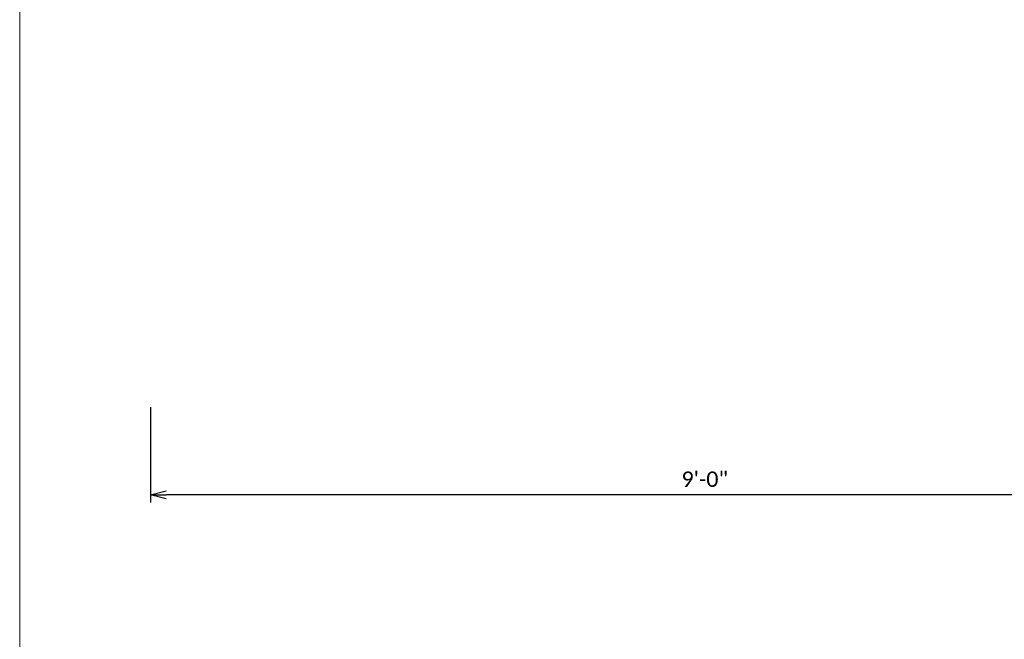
# Model space of a CAD drawing. Extents: x 625 to 2299, y 1056 to 1310.
# Tile 4 of 181: x 625 to 721, y 1162 to 1223. Entities that reach past the tile are written whole.
import ezdxf
from ezdxf.enums import TextEntityAlignment as Align

# ---------------------------------------------------------------- set-up
doc = ezdxf.new("R2010")
doc.units = 0
doc.header["$MEASUREMENT"] = 0
for name, color, linetype, lineweight in [('B_ANNO_DIM', 7, 'Continuous', 18), ('B_ANNO_TEXT', 7, 'Continuous', 18), ('B_REBAR_SUB', 182, 'Continuous', 25)]:
    doc.layers.add(name, color=color, linetype=linetype, lineweight=lineweight)
doc.layers.add('B_ANNO_NOPLOT', color=47, linetype='Continuous', lineweight=18, plot=False)
doc.styles.add('Annotative', font='calibri.ttf', dxfattribs={"height": 0.0625})
doc.styles.get("Standard").update_dxf_attribs({"font": 'calibri.ttf'})
doc.dimstyles.new('Annotative', dxfattribs={"dimscale": 0, "dimtxt": 0.0625, "dimasz": 0.0625, "dimexe": 0.03125, "dimexo": 0.03125, "dimgap": 0.03125, "dimtad": 1, "dimdec": 3, "dimzin": 3, "dimdsep": 46, "dimlunit": 4, "dimtxsty": 'Standard', "dimblk": 'OPEN30', "dimcen": 0.03125, "dimaunit": 1, "dimadec": 0, "dimazin": 3, "dimtfac": 0.75, "dimtdec": 3, "dimtofl": 0, "dimtmove": 0, "dimatfit": 3, "dimldrblk": 'OPEN30', "dimfxl": 1, "dimtfill": 1, "dimfrac": 1, "dimtolj": 1, "dimtzin": 0, "dimarcsym": 0})

# ---------------------------------------------------------------- blocks, each defined once
blk = doc.blocks.new('_Open30')
at = {"color": 0, "linetype": 'ByBlock', "lineweight": -2}
for p, q in [((-1, 0.268), (0, 0)), ((0, 0), (-1, -0.268)), ((0, 0), (-1, 0))]:
    blk.add_line(p, q, dxfattribs=at)
blk = doc.blocks.new('*D494')
at = {"layer": 'B_ANNO_DIM', "color": 0, "lineweight": -2, "transparency": 16777216}
for p, q in [((0, -5.75), (0, -15.066)), ((107.993, -5.749), (107.993, -15.066)), ((106.493, -14.316), (1.5, -14.316))]:
    blk.add_line(p, q, dxfattribs=at)
at = {"layer": 'Defpoints', "color": 0, "transparency": 16777216}
for p in [(0, -5), (107.993, -4.999), (0, -14.316)]:
    blk.add_point(p, dxfattribs=at)
at = {"layer": 'B_ANNO_DIM', "color": 0, "lineweight": -2, "transparency": 16777216, "xscale": 1.5, "yscale": 1.5, "zscale": 1.5, "rotation": 180}
blk.add_blockref('_Open30', (0, -14.316), dxfattribs=at)
at = {"layer": 'B_ANNO_DIM', "color": 0, "lineweight": -2, "transparency": 16777216, "xscale": 1.5, "yscale": 1.5, "zscale": 1.5}
blk.add_blockref('_Open30', (107.993, -14.316), dxfattribs=at)
at = {"layer": 'B_ANNO_DIM', "color": 0, "transparency": 16777216, "insert": (53.997, -12.798), "char_height": 1.5, "attachment_point": 5, "bg_fill": 3, "box_fill_scale": 1.25, "bg_fill_color": 256, "bg_fill_true_color": 13158600, "bg_fill_transparency": 0}
blk.add_mtext('\\A1;9\'-0"', dxfattribs=at)
blk = doc.blocks.new('INS_SS42_BASE')
at = {"layer": 'B_ANNO_NOPLOT', "flags": 128}
blk.add_lwpolyline([(0, 0), (0, 252.002), (323.93, 252.002), (323.93, 238.857), (378.003, 238.857), (378.003, 40.5), (316.573, 40.5), (316.573, 0), (0, 0)], dxfattribs=at)
at = {"lineweight": 30, "flags": 104}
for tag, p in [('SUB1', (311.281, 226.103, 1.684)), ('SUB2', (319.281, 226.103, 1.684))]:
    blk.add_attdef(tag, text='', height=1.5, dxfattribs=at).set_placement(p, align=Align.MIDDLE_CENTER)
at = {"layer": 'B_ANNO_TEXT', "lineweight": 30, "flags": 104}
for tag, p in [('SUB1', (311.281, 226.103)), ('SUB2', (319.281, 226.103))]:
    blk.add_attdef(tag, text='', height=1.5, dxfattribs=at).set_placement(p, align=Align.MIDDLE_CENTER)
at = {"layer": 'B_ANNO_TEXT', "style": 'Annotative'}
for tag, p in [('CORNER1', (97.357, 101.834)), ('CORNER2', (98.569, 3.306))]:
    blk.add_attdef(tag, text='', height=1.5, dxfattribs=at).set_placement(p, align=Align.BOTTOM_RIGHT)
blk = doc.blocks.new('*U486')
at = {"layer": 'B_ANNO_DIM'}
dim = blk.add_linear_dim(base=(0, -14.3163), p1=(107.9931, -4.9994), p2=(0, -5), dimstyle='Annotative', dxfattribs=at)
dim.commit()
dim.dimension.update_dxf_attribs({"geometry": '*D494', "text_midpoint": (53.9966, -12.7978)})
blk = doc.blocks.new('*U520')
at = {"layer": 'B_REBAR_SUB'}
blk.add_blockref('*U486', (12.7559, 132.5446), dxfattribs=at)
at = {"layer": 'B_ANNO_DIM', "lineweight": 30}
for tag, p in [('S5BAR1', (158.4042, 240.8503)), ('S5BAR2', (184.1358, 218.628)), ('S5BAR3', (187.2345, 185.3889))]:
    blk.add_attdef(tag, text='', height=1.5, dxfattribs=at).set_placement(p, align=Align.MIDDLE_LEFT)
at = {"layer": 'B_ANNO_DIM', "style": 'Annotative'}
blk.add_attdef('8INSPA2', text='', height=1.5, dxfattribs=at).set_placement((141.9126, 15.4002), align=Align.BOTTOM_RIGHT)

msp = doc.modelspace()

# ---------------------------------------------------------------- block references
msp.add_blockref('*U520', (624.938, 1058.296))

# ---------------------------------------------------------------- next in the draw order: block references
msp.add_blockref('INS_SS42_BASE', (624.938, 1058.296))

doc.saveas('drawing.dxf')
